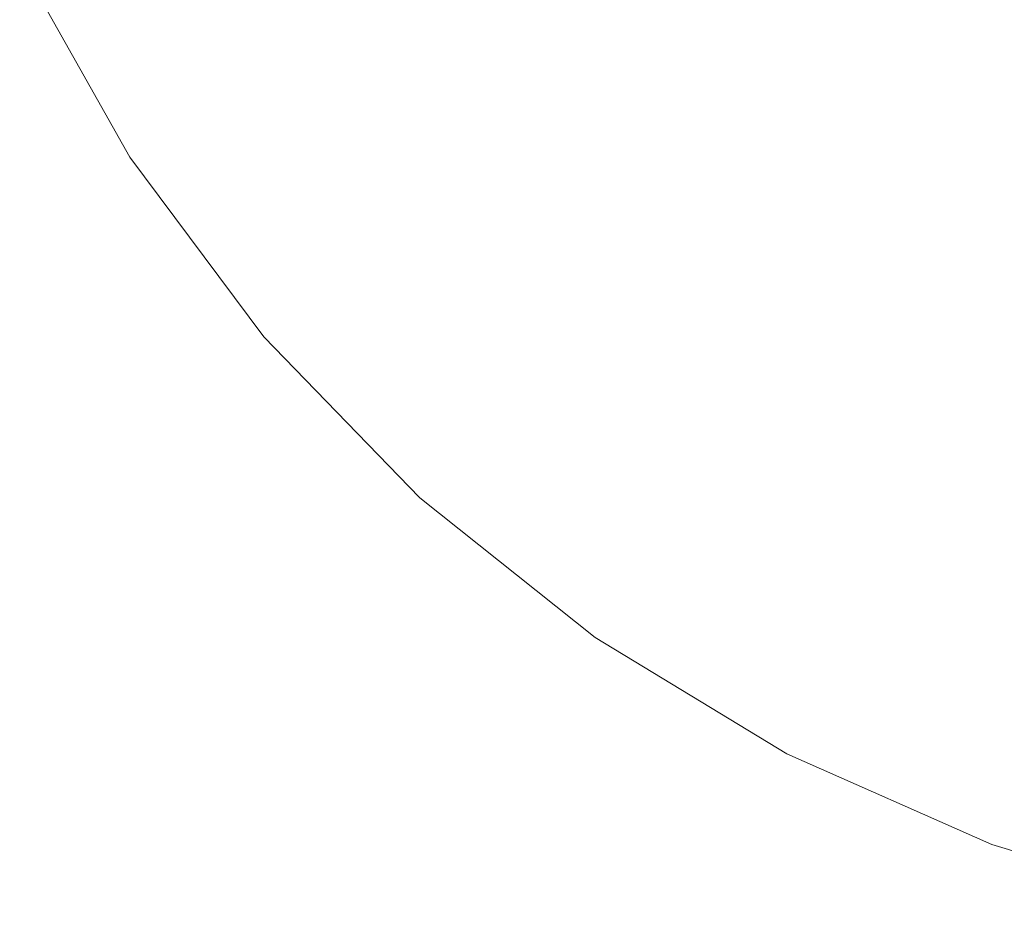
# Model space of a CAD drawing. Extents: x -223 to 557, y -138 to 606.
# Tile 66 of 142: x -44.11 to -37.36, y 110.41 to 116.5. Entities that reach past the tile are written whole.
import ezdxf
from ezdxf.lldxf.tags import DXFTag

# ---------------------------------------------------------------- set-up
doc = ezdxf.new("R2010")
doc.units = 0
doc.layers.get('0').update_dxf_attribs({"lineweight": 35})
doc.layers.add('5_EG-BESTAND', color=7, linetype='Continuous', lineweight=25)
tags = doc.linetypes.add('ALL_S17', pattern=[0.0005, 0, -0.0005]).pattern_tags.tags
tags[6:7] = [DXFTag(74, 4), DXFTag(75, 0), DXFTag(340, '0'), DXFTag(46, 1.0), DXFTag(50, 0.0), DXFTag(44, 0.0), DXFTag(45, 0.0)]
tags[4:5] = [DXFTag(74, 4), DXFTag(75, 0), DXFTag(340, '0'), DXFTag(46, 1.0), DXFTag(50, 0.0), DXFTag(44, 0.0), DXFTag(45, 0.0)]

# ---------------------------------------------------------------- blocks, each defined once
blk = doc.blocks.new('Referenz-A07ALDUO1N', base_point=(-167.6747, -99.33))
at = {"layer": '5_EG-BESTAND', "color": 0, "linetype": 'ALL_S17', "lineweight": 13, "ltscale": 0.13}
for p, q in [((-44.1088, 116.9015), (-43.3542, 115.5616)), ((-43.3542, 115.5616), (-42.4345, 114.3293)), ((-42.4345, 114.3293), (-41.3647, 113.2247)), ((-41.3647, 113.2247), (-40.1625, 112.266)), ((-40.1625, 112.266), (-38.8476, 111.4689)), ((-38.8476, 111.4689), (-37.4415, 110.8464)), ((-37.4415, 110.8464), (-35.9674, 110.4089))]:
    blk.add_line(p, q, dxfattribs=at)

msp = doc.modelspace()

# ---------------------------------------------------------------- block references
at = {"color": 251, "lineweight": 25, "ltscale": 0.25, "true_color": 0x585858}
msp.add_blockref('Referenz-A07ALDUO1N', (-167.6747, -99.33), dxfattribs=at)

doc.saveas('drawing.dxf')
